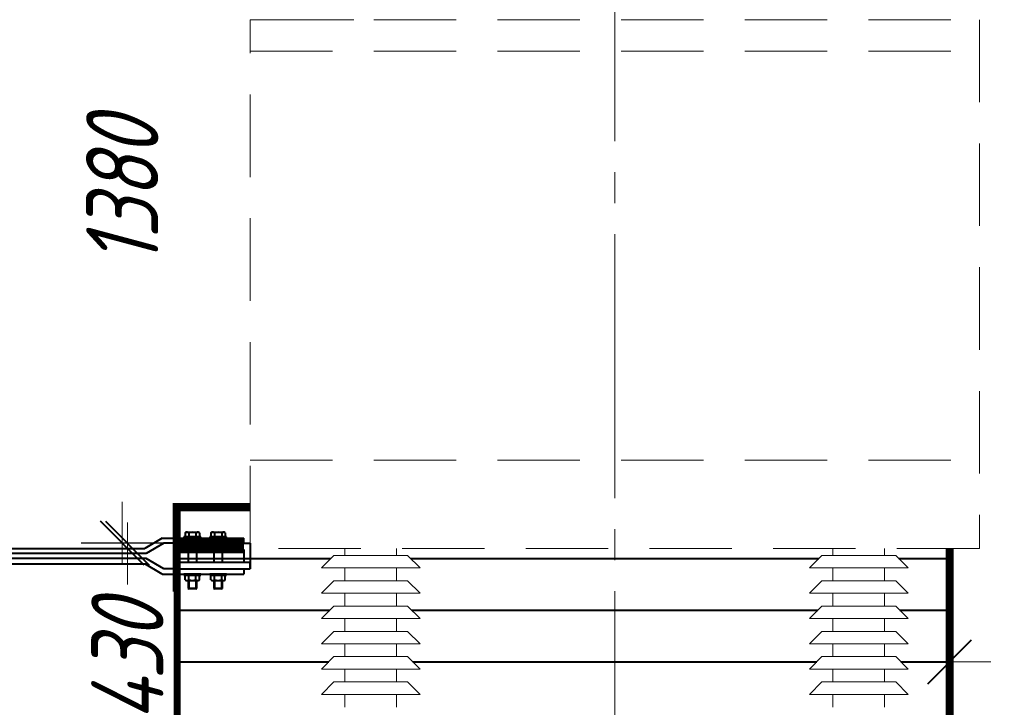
# Model space of a CAD drawing. Header units: millimetres. Extents: x 0 to 594, y 0 to 420.
# Tile 10 of 50: x 119 to 167, y 71 to 104. Entities that reach past the tile are written whole.
import ezdxf

# ---------------------------------------------------------------- set-up
doc = ezdxf.new("R2010")
doc.units = ezdxf.units.MM
for name, pattern in [('K5LT_AXLED', [17.302989, 12.802989, -1.5, 1.5, -1.5]), ('K5LT_BASIC', [0]), ('K5LT_DASHED', [6, 4, -2]), ('K5LT_THIN', [0])]:
    doc.linetypes.add(name, pattern=pattern)
doc.styles.add('KDIMTEXTSTYLE', font='GOST_AU.SHX', dxfattribs={"width": 0.96, "oblique": 15, "height": 5})
doc.dimstyles.new('KDIMSTYLE (0.03)', dxfattribs={"dimtxt": 5, "dimasz": 1, "dimexe": 2, "dimexo": 0, "dimgap": 1, "dimtad": 1, "dimlfac": 40, "dimtxsty": 'KDIMTEXTSTYLE', "dimsah": 1, "dimcen": 0, "dimdle": 1, "dimadec": 0, "dimazin": 0, "dimtfac": 0.667, "dimtmove": 0, "dimatfit": 3, "dimfxl": 1, "dimtvp": 1, "dimtfill": 1, "dimtolj": 1, "dimtzin": 0, "dimarcsym": 0})

# ---------------------------------------------------------------- blocks, each defined once
blk = doc.blocks.new('KDIMARROW_03')
at = {"color": 0, "linetype": 'K5LT_BASIC', "lineweight": 40}
blk.add_line((-1.061, -1.061), (1.061, 1.061), dxfattribs=at)
at = {"color": 0, "linetype": 'K5LT_THIN', "lineweight": 18}
for q in [(-1, 0), (2, 0)]:
    blk.add_line((0, 0), q, dxfattribs=at)
blk = doc.blocks.new('U157')
at = {"color": 5, "linetype": 'K5LT_BASIC', "lineweight": 40, "true_color": 0x0000ff}
for p, q in [((129.981, 77.699), (126.556, 77.699)), ((126.556, 77.699), (126.556, 77.378)), ((126.556, 77.378), (129.981, 77.378)), ((129.981, 77.378), (129.981, 77.699))]:
    blk.add_line(p, q, dxfattribs=at)
blk = doc.blocks.new('U207')
at = {"color": 5, "linetype": 'K5LT_BASIC', "lineweight": 40, "true_color": 0x0000ff}
for p, q in [((127.587, 78.928), (126.775, 78.928)), ((126.775, 78.928), (126.775, 78.878)), ((126.775, 78.878), (127.587, 78.878)), ((127.587, 78.878), (127.587, 78.928))]:
    blk.add_line(p, q, dxfattribs=at)
blk = doc.blocks.new('U208')
at = {"color": 5, "linetype": 'K5LT_BASIC', "lineweight": 40, "true_color": 0x0000ff}
for p, q in [((127.587, 78.928), (126.775, 78.928)), ((126.775, 78.928), (126.775, 78.878)), ((126.775, 78.878), (127.587, 78.878)), ((127.587, 78.878), (127.587, 78.928))]:
    blk.add_line(p, q, dxfattribs=at)
blk = doc.blocks.new('U209')
at = {"color": 5, "linetype": 'K5LT_BASIC', "lineweight": 40, "true_color": 0x0000ff}
for p, q in [((127.587, 78.928), (126.775, 78.928)), ((126.775, 78.928), (126.775, 78.878)), ((126.775, 78.878), (127.587, 78.878)), ((127.587, 78.878), (127.587, 78.928))]:
    blk.add_line(p, q, dxfattribs=at)
blk = doc.blocks.new('U210')
at = {"color": 5, "linetype": 'K5LT_BASIC', "lineweight": 40, "true_color": 0x0000ff}
for p, q in [((127.587, 78.928), (126.775, 78.928)), ((126.775, 78.928), (126.775, 78.878)), ((126.775, 78.878), (127.587, 78.878)), ((127.587, 78.878), (127.587, 78.928))]:
    blk.add_line(p, q, dxfattribs=at)
blk = doc.blocks.new('U211')
at = {"color": 5, "linetype": 'K5LT_BASIC', "lineweight": 40, "true_color": 0x0000ff}
for p, q in [((127.587, 78.928), (126.775, 78.928)), ((126.775, 78.928), (126.775, 78.878)), ((126.775, 78.878), (127.587, 78.878)), ((127.587, 78.878), (127.587, 78.928))]:
    blk.add_line(p, q, dxfattribs=at)
blk = doc.blocks.new('U212')
at = {"color": 5, "linetype": 'K5LT_BASIC', "lineweight": 40, "true_color": 0x0000ff}
for p, q in [((127.587, 78.928), (126.775, 78.928)), ((126.775, 78.928), (126.775, 78.878)), ((126.775, 78.878), (127.587, 78.878)), ((127.587, 78.878), (127.587, 78.928))]:
    blk.add_line(p, q, dxfattribs=at)
blk = doc.blocks.new('U213')
at = {"color": 5, "linetype": 'K5LT_BASIC', "lineweight": 40, "true_color": 0x0000ff}
for p, q in [((128.837, 78.928), (128.025, 78.928)), ((128.025, 78.928), (128.025, 78.878)), ((128.025, 78.878), (128.837, 78.878)), ((128.837, 78.878), (128.837, 78.928))]:
    blk.add_line(p, q, dxfattribs=at)
blk = doc.blocks.new('U214')
at = {"color": 5, "linetype": 'K5LT_BASIC', "lineweight": 40, "true_color": 0x0000ff}
for p, q in [((128.837, 78.928), (128.025, 78.928)), ((128.025, 78.928), (128.025, 78.878)), ((128.025, 78.878), (128.837, 78.878)), ((128.837, 78.878), (128.837, 78.928))]:
    blk.add_line(p, q, dxfattribs=at)
blk = doc.blocks.new('U215')
at = {"color": 5, "linetype": 'K5LT_BASIC', "lineweight": 40, "true_color": 0x0000ff}
for p, q in [((128.837, 78.928), (128.025, 78.928)), ((128.025, 78.928), (128.025, 78.878)), ((128.025, 78.878), (128.837, 78.878)), ((128.837, 78.878), (128.837, 78.928))]:
    blk.add_line(p, q, dxfattribs=at)
blk = doc.blocks.new('U216')
at = {"color": 5, "linetype": 'K5LT_BASIC', "lineweight": 40, "true_color": 0x0000ff}
for p, q in [((128.837, 78.928), (128.025, 78.928)), ((128.025, 78.928), (128.025, 78.878)), ((128.025, 78.878), (128.837, 78.878)), ((128.837, 78.878), (128.837, 78.928))]:
    blk.add_line(p, q, dxfattribs=at)
blk = doc.blocks.new('U217')
at = {"color": 5, "linetype": 'K5LT_BASIC', "lineweight": 40, "true_color": 0x0000ff}
for p, q in [((128.837, 78.928), (128.025, 78.928)), ((128.025, 78.928), (128.025, 78.878)), ((128.025, 78.878), (128.837, 78.878)), ((128.837, 78.878), (128.837, 78.928))]:
    blk.add_line(p, q, dxfattribs=at)
blk = doc.blocks.new('U218')
at = {"color": 5, "linetype": 'K5LT_BASIC', "lineweight": 40, "true_color": 0x0000ff}
for p, q in [((128.837, 78.928), (128.025, 78.928)), ((128.025, 78.928), (128.025, 78.878)), ((128.025, 78.878), (128.837, 78.878)), ((128.837, 78.878), (128.837, 78.928))]:
    blk.add_line(p, q, dxfattribs=at)
blk = doc.blocks.new('U219')
at = {"color": 5, "linetype": 'K5LT_BASIC', "lineweight": 40, "true_color": 0x0000ff}
for p, q in [((127.587, 77.128), (126.775, 77.128)), ((126.775, 77.128), (126.775, 77.078)), ((126.775, 77.078), (127.587, 77.078)), ((127.587, 77.078), (127.587, 77.128))]:
    blk.add_line(p, q, dxfattribs=at)
blk = doc.blocks.new('U220')
at = {"color": 5, "linetype": 'K5LT_BASIC', "lineweight": 40, "true_color": 0x0000ff}
for p, q in [((127.587, 77.128), (126.775, 77.128)), ((126.775, 77.128), (126.775, 77.078)), ((126.775, 77.078), (127.587, 77.078)), ((127.587, 77.078), (127.587, 77.128))]:
    blk.add_line(p, q, dxfattribs=at)
blk = doc.blocks.new('U221')
at = {"color": 5, "linetype": 'K5LT_BASIC', "lineweight": 40, "true_color": 0x0000ff}
for p, q in [((127.587, 77.128), (126.775, 77.128)), ((126.775, 77.128), (126.775, 77.078)), ((126.775, 77.078), (127.587, 77.078)), ((127.587, 77.078), (127.587, 77.128))]:
    blk.add_line(p, q, dxfattribs=at)
blk = doc.blocks.new('U222')
at = {"color": 5, "linetype": 'K5LT_BASIC', "lineweight": 40, "true_color": 0x0000ff}
for p, q in [((127.587, 77.128), (126.775, 77.128)), ((126.775, 77.128), (126.775, 77.078)), ((126.775, 77.078), (127.587, 77.078)), ((127.587, 77.078), (127.587, 77.128))]:
    blk.add_line(p, q, dxfattribs=at)
blk = doc.blocks.new('U223')
at = {"color": 5, "linetype": 'K5LT_BASIC', "lineweight": 40, "true_color": 0x0000ff}
for p, q in [((127.587, 77.128), (126.775, 77.128)), ((126.775, 77.128), (126.775, 77.078)), ((126.775, 77.078), (127.587, 77.078)), ((127.587, 77.078), (127.587, 77.128))]:
    blk.add_line(p, q, dxfattribs=at)
blk = doc.blocks.new('U224')
at = {"color": 5, "linetype": 'K5LT_BASIC', "lineweight": 40, "true_color": 0x0000ff}
for p, q in [((127.587, 77.128), (126.775, 77.128)), ((126.775, 77.128), (126.775, 77.078)), ((126.775, 77.078), (127.587, 77.078)), ((127.587, 77.078), (127.587, 77.128))]:
    blk.add_line(p, q, dxfattribs=at)
blk = doc.blocks.new('U225')
at = {"color": 5, "linetype": 'K5LT_BASIC', "lineweight": 40, "true_color": 0x0000ff}
for p, q in [((128.837, 77.128), (128.025, 77.128)), ((128.025, 77.128), (128.025, 77.078)), ((128.025, 77.078), (128.837, 77.078)), ((128.837, 77.078), (128.837, 77.128))]:
    blk.add_line(p, q, dxfattribs=at)
blk = doc.blocks.new('U226')
at = {"color": 5, "linetype": 'K5LT_BASIC', "lineweight": 40, "true_color": 0x0000ff}
for p, q in [((128.837, 77.128), (128.025, 77.128)), ((128.025, 77.128), (128.025, 77.078)), ((128.025, 77.078), (128.837, 77.078)), ((128.837, 77.078), (128.837, 77.128))]:
    blk.add_line(p, q, dxfattribs=at)
blk = doc.blocks.new('U227')
at = {"color": 5, "linetype": 'K5LT_BASIC', "lineweight": 40, "true_color": 0x0000ff}
for p, q in [((128.837, 77.128), (128.025, 77.128)), ((128.025, 77.128), (128.025, 77.078)), ((128.025, 77.078), (128.837, 77.078)), ((128.837, 77.078), (128.837, 77.128))]:
    blk.add_line(p, q, dxfattribs=at)
blk = doc.blocks.new('U228')
at = {"color": 5, "linetype": 'K5LT_BASIC', "lineweight": 40, "true_color": 0x0000ff}
for p, q in [((128.837, 77.128), (128.025, 77.128)), ((128.025, 77.128), (128.025, 77.078)), ((128.025, 77.078), (128.837, 77.078)), ((128.837, 77.078), (128.837, 77.128))]:
    blk.add_line(p, q, dxfattribs=at)
blk = doc.blocks.new('U229')
at = {"color": 5, "linetype": 'K5LT_BASIC', "lineweight": 40, "true_color": 0x0000ff}
for p, q in [((128.837, 77.128), (128.025, 77.128)), ((128.025, 77.128), (128.025, 77.078)), ((128.025, 77.078), (128.837, 77.078)), ((128.837, 77.078), (128.837, 77.128))]:
    blk.add_line(p, q, dxfattribs=at)
blk = doc.blocks.new('U230')
at = {"color": 5, "linetype": 'K5LT_BASIC', "lineweight": 40, "true_color": 0x0000ff}
for p, q in [((128.837, 77.128), (128.025, 77.128)), ((128.025, 77.128), (128.025, 77.078)), ((128.025, 77.078), (128.837, 77.078)), ((128.837, 77.078), (128.837, 77.128))]:
    blk.add_line(p, q, dxfattribs=at)

msp = doc.modelspace()

# ---------------------------------------------------------------- linework, layer by layer
at = {"color": 30, "linetype": 'K5LT_AXLED', "lineweight": 18, "true_color": 0xff8000}
msp.add_line((147.6684, 180.12737), (147.6684, 19.54033), dxfattribs=at)
at = {"color": 7, "linetype": 'K5LT_DASHED', "lineweight": 18}
for p, q in [((129.9809, 104.00305), (165.3559, 104.00305)), ((129.9809, 104.00305), (165.3559, 104.00305)), ((129.9809, 104.00305), (165.3559, 104.00305)), ((129.9809, 104.00305), (165.3559, 104.00305)), ((129.9809, 104.00305), (165.3559, 104.00305)), ((129.9809, 104.00305), (165.3559, 104.00305)), ((129.9809, 78.37805), (129.9809, 104.00305)), ((131.44252, 104.00305), (135.00628, 104.00305)), ((160.33052, 104.00305), (163.89428, 104.00305)), ((165.3559, 104.00305), (165.3559, 78.37805)), ((129.9809, 102.47781), (165.3559, 102.47781)), ((129.9809, 102.47781), (165.3559, 102.47781)), ((129.9809, 102.47781), (165.3559, 102.47781)), ((129.9809, 102.47781), (165.3559, 102.47781)), ((129.9809, 102.47781), (165.3559, 102.47781)), ((129.9809, 102.47781), (165.3559, 102.47781)), ((129.9809, 82.64973), (165.3559, 82.64973)), ((129.9809, 82.64973), (165.3559, 82.64973)), ((129.9809, 82.64973), (165.3559, 82.64973)), ((129.9809, 82.64973), (165.3559, 82.64973)), ((129.9809, 82.64973), (165.3559, 82.64973)), ((129.9809, 82.64973), (165.3559, 82.64973)), ((165.3559, 78.37805), (129.9809, 78.37805)), ((165.3559, 78.37805), (129.9809, 78.37805)), ((165.3559, 78.37805), (129.9809, 78.37805)), ((165.3559, 78.37805), (129.9809, 78.37805)), ((165.3559, 78.37805), (129.9809, 78.37805)), ((165.3559, 78.37805), (129.9809, 78.37805)), ((134.5809, 78.03574), (134.5809, 78.37805)), ((137.0809, 78.37805), (137.0809, 78.03574)), ((158.2559, 78.03574), (158.2559, 78.37805)), ((160.7559, 78.37805), (160.7559, 78.03574)), ((133.4434, 77.43354), (134.0456, 78.03574)), ((135.8309, 78.03574), (134.0456, 78.03574)), ((135.83747, 78.03574), (137.62277, 78.03574)), ((138.22497, 77.43354), (137.62277, 78.03574)), ((157.1184, 77.43354), (157.7206, 78.03574)), ((159.5059, 78.03574), (157.7206, 78.03574)), ((159.51247, 78.03574), (161.29777, 78.03574)), ((161.89997, 77.43354), (161.29777, 78.03574)), ((135.8309, 77.43354), (133.4434, 77.43354)), ((134.5809, 76.80854), (134.5809, 77.43354)), ((135.83747, 77.43354), (138.22497, 77.43354)), ((137.0809, 76.80854), (137.0809, 77.43354)), ((159.5059, 77.43354), (157.1184, 77.43354)), ((158.2559, 76.80854), (158.2559, 77.43354)), ((159.51247, 77.43354), (161.89997, 77.43354)), ((160.7559, 76.80854), (160.7559, 77.43354)), ((133.4434, 76.20633), (134.0456, 76.80854)), ((135.8309, 76.80854), (134.0456, 76.80854)), ((135.83747, 76.80854), (137.62277, 76.80854)), ((138.22497, 76.20633), (137.62277, 76.80854)), ((157.1184, 76.20633), (157.7206, 76.80854)), ((159.5059, 76.80854), (157.7206, 76.80854)), ((159.51247, 76.80854), (161.29777, 76.80854)), ((161.89997, 76.20633), (161.29777, 76.80854)), ((135.8309, 76.20633), (133.4434, 76.20633)), ((134.5809, 75.58133), (134.5809, 76.20633)), ((135.83747, 76.20633), (138.22497, 76.20633)), ((137.0809, 75.58133), (137.0809, 76.20633)), ((159.5059, 76.20633), (157.1184, 76.20633)), ((158.2559, 75.58133), (158.2559, 76.20633)), ((159.51247, 76.20633), (161.89997, 76.20633)), ((160.7559, 75.58133), (160.7559, 76.20633)), ((133.4434, 74.97913), (134.0456, 75.58133)), ((135.8309, 75.58133), (134.0456, 75.58133)), ((135.83747, 75.58133), (137.62277, 75.58133)), ((138.22497, 74.97913), (137.62277, 75.58133)), ((157.1184, 74.97913), (157.7206, 75.58133)), ((159.5059, 75.58133), (157.7206, 75.58133)), ((159.51247, 75.58133), (161.29777, 75.58133)), ((161.89997, 74.97913), (161.29777, 75.58133)), ((135.8309, 74.97913), (133.4434, 74.97913)), ((134.5809, 74.35413), (134.5809, 74.97913)), ((135.83747, 74.97913), (138.22497, 74.97913)), ((137.0809, 74.35413), (137.0809, 74.97913)), ((159.5059, 74.97913), (157.1184, 74.97913)), ((158.2559, 74.35413), (158.2559, 74.97913)), ((159.51247, 74.97913), (161.89997, 74.97913)), ((160.7559, 74.35413), (160.7559, 74.97913)), ((133.4434, 73.75193), (134.0456, 74.35413)), ((135.8309, 74.35413), (134.0456, 74.35413)), ((135.83747, 74.35413), (137.62277, 74.35413)), ((138.22497, 73.75193), (137.62277, 74.35413)), ((157.1184, 73.75193), (157.7206, 74.35413)), ((159.5059, 74.35413), (157.7206, 74.35413)), ((159.51247, 74.35413), (161.29777, 74.35413)), ((161.89997, 73.75193), (161.29777, 74.35413)), ((135.8309, 73.75193), (133.4434, 73.75193)), ((134.5809, 73.12693), (134.5809, 73.75193)), ((135.83747, 73.75193), (138.22497, 73.75193)), ((137.0809, 73.12693), (137.0809, 73.75193)), ((159.5059, 73.75193), (157.1184, 73.75193)), ((158.2559, 73.12693), (158.2559, 73.75193)), ((159.51247, 73.75193), (161.89997, 73.75193)), ((160.7559, 73.12693), (160.7559, 73.75193)), ((133.4434, 72.52472), (134.0456, 73.12693)), ((135.8309, 73.12693), (134.0456, 73.12693)), ((135.83747, 73.12693), (137.62277, 73.12693)), ((138.22497, 72.52472), (137.62277, 73.12693)), ((157.1184, 72.52472), (157.7206, 73.12693)), ((159.5059, 73.12693), (157.7206, 73.12693)), ((159.51247, 73.12693), (161.29777, 73.12693)), ((161.89997, 72.52472), (161.29777, 73.12693)), ((135.8309, 72.52472), (133.4434, 72.52472)), ((134.5809, 71.89972), (134.5809, 72.52472)), ((135.83747, 72.52472), (138.22497, 72.52472)), ((137.0809, 71.89972), (137.0809, 72.52472)), ((159.5059, 72.52472), (157.1184, 72.52472)), ((158.2559, 71.89972), (158.2559, 72.52472)), ((159.51247, 72.52472), (161.89997, 72.52472)), ((160.7559, 71.89972), (160.7559, 72.52472)), ((133.4434, 71.29752), (134.0456, 71.89972)), ((135.8309, 71.89972), (134.0456, 71.89972)), ((135.83747, 71.89972), (137.62277, 71.89972)), ((138.22497, 71.29752), (137.62277, 71.89972)), ((157.1184, 71.29752), (157.7206, 71.89972)), ((159.5059, 71.89972), (157.7206, 71.89972)), ((159.51247, 71.89972), (161.29777, 71.89972)), ((161.89997, 71.29752), (161.29777, 71.89972)), ((135.8309, 71.29752), (133.4434, 71.29752)), ((134.5809, 70.67252), (134.5809, 71.29752)), ((135.83747, 71.29752), (138.22497, 71.29752)), ((137.0809, 70.67252), (137.0809, 71.29752)), ((159.5059, 71.29752), (157.1184, 71.29752)), ((158.2559, 70.67252), (158.2559, 71.29752)), ((159.51247, 71.29752), (161.89997, 71.29752)), ((160.7559, 70.67252), (160.7559, 71.29752))]:
    msp.add_line(p, q, dxfattribs=at)
at = {"color": 5, "linetype": 'K5LT_BASIC', "lineweight": 40, "true_color": 0x0000ff}
for p, q in [((125.72309, 78.87805), (124.8684, 78.37805)), ((125.72309, 78.87805), (129.6809, 78.87805)), ((126.8344, 79.1312), (126.8809, 79.15805)), ((126.8344, 79.1312), (126.8809, 79.15805)), ((126.8344, 79.1312), (126.8809, 79.15805)), ((126.8344, 79.1312), (126.8809, 79.15805)), ((126.8344, 79.1312), (126.8809, 79.15805)), ((126.8344, 79.1312), (126.8809, 79.15805)), ((126.8344, 79.1312), (126.8344, 78.92805)), ((126.8344, 79.1312), (126.8344, 78.92805)), ((126.8344, 79.1312), (126.8344, 78.92805)), ((126.8344, 79.1312), (126.8344, 78.92805)), ((126.8344, 79.1312), (126.8344, 78.92805)), ((126.8344, 79.1312), (126.8344, 78.92805)), ((126.89977, 78.92805), (126.8344, 78.92805)), ((126.89977, 78.92805), (126.8344, 78.92805)), ((126.89977, 78.92805), (126.8344, 78.92805)), ((126.89977, 78.92805), (126.8344, 78.92805)), ((126.89977, 78.92805), (126.8344, 78.92805)), ((126.89977, 78.92805), (126.8344, 78.92805)), ((126.8809, 79.15805), (127.4809, 79.15805)), ((126.8809, 79.15805), (127.4809, 79.15805)), ((126.8809, 79.15805), (127.4809, 79.15805)), ((126.8809, 79.15805), (127.4809, 79.15805)), ((126.8809, 79.15805), (127.4809, 79.15805)), ((126.8809, 79.15805), (127.4809, 79.15805)), ((127.46202, 78.92805), (126.89977, 78.92805)), ((127.46202, 78.92805), (126.89977, 78.92805)), ((127.46202, 78.92805), (126.89977, 78.92805)), ((127.46202, 78.92805), (126.89977, 78.92805)), ((127.46202, 78.92805), (126.89977, 78.92805)), ((127.46202, 78.92805), (126.89977, 78.92805)), ((127.0076, 79.1312), (127.0076, 78.92805)), ((127.0076, 79.1312), (127.0076, 78.92805)), ((127.0076, 79.1312), (127.0076, 78.92805)), ((127.0076, 79.1312), (127.0076, 78.92805)), ((127.0076, 79.1312), (127.0076, 78.92805)), ((127.0076, 79.1312), (127.0076, 78.92805)), ((127.35419, 79.1312), (127.35419, 78.92805)), ((127.35419, 79.1312), (127.35419, 78.92805)), ((127.35419, 79.1312), (127.35419, 78.92805)), ((127.35419, 79.1312), (127.35419, 78.92805)), ((127.35419, 79.1312), (127.35419, 78.92805)), ((127.35419, 79.1312), (127.35419, 78.92805)), ((127.5274, 78.92805), (127.46202, 78.92805)), ((127.5274, 78.92805), (127.46202, 78.92805)), ((127.5274, 78.92805), (127.46202, 78.92805)), ((127.5274, 78.92805), (127.46202, 78.92805)), ((127.5274, 78.92805), (127.46202, 78.92805)), ((127.5274, 78.92805), (127.46202, 78.92805)), ((127.5274, 79.1312), (127.4809, 79.15805)), ((127.5274, 79.1312), (127.4809, 79.15805)), ((127.5274, 79.1312), (127.4809, 79.15805)), ((127.5274, 79.1312), (127.4809, 79.15805)), ((127.5274, 79.1312), (127.4809, 79.15805)), ((127.5274, 79.1312), (127.4809, 79.15805)), ((127.5274, 79.1312), (127.5274, 78.92805)), ((127.5274, 79.1312), (127.5274, 78.92805)), ((127.5274, 79.1312), (127.5274, 78.92805)), ((127.5274, 79.1312), (127.5274, 78.92805)), ((127.5274, 79.1312), (127.5274, 78.92805)), ((127.5274, 79.1312), (127.5274, 78.92805)), ((128.0844, 79.1312), (128.1309, 79.15805)), ((128.0844, 79.1312), (128.1309, 79.15805)), ((128.0844, 79.1312), (128.1309, 79.15805)), ((128.0844, 79.1312), (128.1309, 79.15805)), ((128.0844, 79.1312), (128.1309, 79.15805)), ((128.0844, 79.1312), (128.1309, 79.15805)), ((128.0844, 79.1312), (128.0844, 78.92805)), ((128.0844, 79.1312), (128.0844, 78.92805)), ((128.0844, 79.1312), (128.0844, 78.92805)), ((128.0844, 79.1312), (128.0844, 78.92805)), ((128.0844, 79.1312), (128.0844, 78.92805)), ((128.0844, 79.1312), (128.0844, 78.92805)), ((128.14977, 78.92805), (128.0844, 78.92805)), ((128.14977, 78.92805), (128.0844, 78.92805)), ((128.14977, 78.92805), (128.0844, 78.92805)), ((128.14977, 78.92805), (128.0844, 78.92805)), ((128.14977, 78.92805), (128.0844, 78.92805)), ((128.14977, 78.92805), (128.0844, 78.92805)), ((128.1309, 79.15805), (128.7309, 79.15805)), ((128.1309, 79.15805), (128.7309, 79.15805)), ((128.1309, 79.15805), (128.7309, 79.15805)), ((128.1309, 79.15805), (128.7309, 79.15805)), ((128.1309, 79.15805), (128.7309, 79.15805)), ((128.1309, 79.15805), (128.7309, 79.15805)), ((128.71202, 78.92805), (128.14977, 78.92805)), ((128.71202, 78.92805), (128.14977, 78.92805)), ((128.71202, 78.92805), (128.14977, 78.92805)), ((128.71202, 78.92805), (128.14977, 78.92805)), ((128.71202, 78.92805), (128.14977, 78.92805)), ((128.71202, 78.92805), (128.14977, 78.92805)), ((128.2576, 79.1312), (128.2576, 78.92805)), ((128.2576, 79.1312), (128.2576, 78.92805)), ((128.2576, 79.1312), (128.2576, 78.92805)), ((128.2576, 79.1312), (128.2576, 78.92805)), ((128.2576, 79.1312), (128.2576, 78.92805)), ((128.2576, 79.1312), (128.2576, 78.92805)), ((128.60419, 79.1312), (128.60419, 78.92805)), ((128.60419, 79.1312), (128.60419, 78.92805)), ((128.60419, 79.1312), (128.60419, 78.92805)), ((128.60419, 79.1312), (128.60419, 78.92805)), ((128.60419, 79.1312), (128.60419, 78.92805)), ((128.60419, 79.1312), (128.60419, 78.92805)), ((128.7774, 78.92805), (128.71202, 78.92805)), ((128.7774, 78.92805), (128.71202, 78.92805)), ((128.7774, 78.92805), (128.71202, 78.92805)), ((128.7774, 78.92805), (128.71202, 78.92805)), ((128.7774, 78.92805), (128.71202, 78.92805)), ((128.7774, 78.92805), (128.71202, 78.92805)), ((128.7774, 79.1312), (128.7309, 79.15805)), ((128.7774, 79.1312), (128.7309, 79.15805)), ((128.7774, 79.1312), (128.7309, 79.15805)), ((128.7774, 79.1312), (128.7309, 79.15805)), ((128.7774, 79.1312), (128.7309, 79.15805)), ((128.7774, 79.1312), (128.7309, 79.15805)), ((128.7774, 79.1312), (128.7774, 78.92805)), ((128.7774, 79.1312), (128.7774, 78.92805)), ((128.7774, 79.1312), (128.7774, 78.92805)), ((128.7774, 79.1312), (128.7774, 78.92805)), ((128.7774, 79.1312), (128.7774, 78.92805)), ((128.7774, 79.1312), (128.7774, 78.92805)), ((129.6809, 78.62805), (129.6809, 78.87805)), ((107.83279, 78.37805), (124.8684, 78.37805)), ((125.79085, 78.62805), (124.93615, 78.12805)), ((126.5559, 78.62805), (125.79085, 78.62805)), ((129.6809, 78.62805), (129.9809, 78.62805)), ((129.9809, 78.62805), (129.9809, 77.37805)), ((124.93615, 77.87805), (107.33279, 77.87805)), ((124.93615, 78.12805), (107.72924, 78.12805)), ((125.79085, 77.37805), (124.93615, 77.87805)), ((126.4184, 77.87805), (133.88791, 77.87805)), ((126.97812, 78.32805), (126.97812, 77.67805)), ((127.37812, 78.32805), (127.37812, 77.67805)), ((128.22812, 78.32805), (128.22812, 77.67805)), ((128.62812, 78.32805), (128.62812, 77.67805)), ((129.6809, 78.32805), (129.6809, 77.69881)), ((137.78045, 77.87805), (157.56291, 77.87805)), ((161.45545, 77.87805), (163.9184, 77.87805)), ((107.22924, 77.62805), (124.8684, 77.62805)), ((125.72309, 77.12805), (124.8684, 77.62805)), ((126.5559, 77.37805), (125.79085, 77.37805)), ((129.6809, 77.37805), (129.6809, 77.12805)), ((125.72309, 77.12805), (129.6809, 77.12805)), ((126.8344, 77.0512), (126.8809, 77.07805)), ((126.8344, 77.0512), (126.8809, 77.07805)), ((126.8344, 77.0512), (126.8809, 77.07805)), ((126.8344, 77.0512), (126.8809, 77.07805)), ((126.8344, 77.0512), (126.8809, 77.07805)), ((126.8344, 77.0512), (126.8809, 77.07805)), ((126.8344, 76.84805), (126.8344, 77.0512)), ((126.8344, 76.84805), (126.8344, 77.0512)), ((126.8344, 76.84805), (126.8344, 77.0512)), ((126.8344, 76.84805), (126.8344, 77.0512)), ((126.8344, 76.84805), (126.8344, 77.0512)), ((126.8344, 76.84805), (126.8344, 77.0512)), ((126.8809, 77.07805), (127.4809, 77.07805)), ((126.8809, 77.07805), (127.4809, 77.07805)), ((126.8809, 77.07805), (127.4809, 77.07805)), ((126.8809, 77.07805), (127.4809, 77.07805)), ((126.8809, 77.07805), (127.4809, 77.07805)), ((126.8809, 77.07805), (127.4809, 77.07805)), ((127.0076, 76.84805), (127.0076, 77.0512)), ((127.0076, 76.84805), (127.0076, 77.0512)), ((127.0076, 76.84805), (127.0076, 77.0512)), ((127.0076, 76.84805), (127.0076, 77.0512)), ((127.0076, 76.84805), (127.0076, 77.0512)), ((127.0076, 76.84805), (127.0076, 77.0512)), ((127.35419, 76.84805), (127.35419, 77.0512)), ((127.35419, 76.84805), (127.35419, 77.0512)), ((127.35419, 76.84805), (127.35419, 77.0512)), ((127.35419, 76.84805), (127.35419, 77.0512)), ((127.35419, 76.84805), (127.35419, 77.0512)), ((127.35419, 76.84805), (127.35419, 77.0512)), ((127.5274, 77.0512), (127.4809, 77.07805)), ((127.5274, 77.0512), (127.4809, 77.07805)), ((127.5274, 77.0512), (127.4809, 77.07805)), ((127.5274, 77.0512), (127.4809, 77.07805)), ((127.5274, 77.0512), (127.4809, 77.07805)), ((127.5274, 77.0512), (127.4809, 77.07805)), ((127.5274, 76.84805), (127.5274, 77.0512)), ((127.5274, 76.84805), (127.5274, 77.0512)), ((127.5274, 76.84805), (127.5274, 77.0512)), ((127.5274, 76.84805), (127.5274, 77.0512)), ((127.5274, 76.84805), (127.5274, 77.0512)), ((127.5274, 76.84805), (127.5274, 77.0512)), ((128.0844, 77.0512), (128.1309, 77.07805)), ((128.0844, 77.0512), (128.1309, 77.07805)), ((128.0844, 77.0512), (128.1309, 77.07805)), ((128.0844, 77.0512), (128.1309, 77.07805)), ((128.0844, 77.0512), (128.1309, 77.07805)), ((128.0844, 77.0512), (128.1309, 77.07805)), ((128.0844, 76.84805), (128.0844, 77.0512)), ((128.0844, 76.84805), (128.0844, 77.0512)), ((128.0844, 76.84805), (128.0844, 77.0512)), ((128.0844, 76.84805), (128.0844, 77.0512)), ((128.0844, 76.84805), (128.0844, 77.0512)), ((128.0844, 76.84805), (128.0844, 77.0512)), ((128.1309, 77.07805), (128.7309, 77.07805)), ((128.1309, 77.07805), (128.7309, 77.07805)), ((128.1309, 77.07805), (128.7309, 77.07805)), ((128.1309, 77.07805), (128.7309, 77.07805)), ((128.1309, 77.07805), (128.7309, 77.07805)), ((128.1309, 77.07805), (128.7309, 77.07805)), ((128.2576, 76.84805), (128.2576, 77.0512)), ((128.2576, 76.84805), (128.2576, 77.0512)), ((128.2576, 76.84805), (128.2576, 77.0512)), ((128.2576, 76.84805), (128.2576, 77.0512)), ((128.2576, 76.84805), (128.2576, 77.0512)), ((128.2576, 76.84805), (128.2576, 77.0512)), ((128.60419, 76.84805), (128.60419, 77.0512)), ((128.60419, 76.84805), (128.60419, 77.0512)), ((128.60419, 76.84805), (128.60419, 77.0512)), ((128.60419, 76.84805), (128.60419, 77.0512)), ((128.60419, 76.84805), (128.60419, 77.0512)), ((128.60419, 76.84805), (128.60419, 77.0512)), ((128.7774, 77.0512), (128.7309, 77.07805)), ((128.7774, 77.0512), (128.7309, 77.07805)), ((128.7774, 77.0512), (128.7309, 77.07805)), ((128.7774, 77.0512), (128.7309, 77.07805)), ((128.7774, 77.0512), (128.7309, 77.07805)), ((128.7774, 77.0512), (128.7309, 77.07805)), ((128.7774, 76.84805), (128.7774, 77.0512)), ((128.7774, 76.84805), (128.7774, 77.0512)), ((128.7774, 76.84805), (128.7774, 77.0512)), ((128.7774, 76.84805), (128.7774, 77.0512)), ((128.7774, 76.84805), (128.7774, 77.0512)), ((128.7774, 76.84805), (128.7774, 77.0512)), ((126.8344, 76.84805), (126.8809, 76.8212)), ((126.8344, 76.84805), (126.8809, 76.8212)), ((126.8344, 76.84805), (126.8809, 76.8212)), ((126.8344, 76.84805), (126.8809, 76.8212)), ((126.8344, 76.84805), (126.8809, 76.8212)), ((126.8344, 76.84805), (126.8809, 76.8212)), ((126.8809, 76.8212), (127.4809, 76.8212)), ((126.8809, 76.8212), (127.4809, 76.8212)), ((126.8809, 76.8212), (127.4809, 76.8212)), ((126.8809, 76.8212), (127.4809, 76.8212)), ((126.8809, 76.8212), (127.4809, 76.8212)), ((126.8809, 76.8212), (127.4809, 76.8212)), ((126.97812, 76.8212), (126.97812, 76.43872)), ((126.97812, 76.8212), (126.97812, 76.43872)), ((126.97812, 76.8212), (126.97812, 76.43872)), ((126.97812, 76.8212), (126.97812, 76.43872)), ((126.97812, 76.8212), (126.97812, 76.43872)), ((126.97812, 76.8212), (126.97812, 76.43872)), ((127.37812, 76.43872), (126.97812, 76.43872)), ((126.97812, 76.43872), (127.00879, 76.40805)), ((127.37812, 76.43872), (126.97812, 76.43872)), ((126.97812, 76.43872), (127.00879, 76.40805)), ((127.37812, 76.43872), (126.97812, 76.43872)), ((126.97812, 76.43872), (127.00879, 76.40805)), ((127.37812, 76.43872), (126.97812, 76.43872)), ((126.97812, 76.43872), (127.00879, 76.40805)), ((127.37812, 76.43872), (126.97812, 76.43872)), ((126.97812, 76.43872), (127.00879, 76.40805)), ((127.37812, 76.43872), (126.97812, 76.43872)), ((126.97812, 76.43872), (127.00879, 76.40805)), ((127.00879, 76.8212), (127.00879, 76.40805)), ((127.00879, 76.8212), (127.00879, 76.40805)), ((127.00879, 76.8212), (127.00879, 76.40805)), ((127.00879, 76.8212), (127.00879, 76.40805)), ((127.00879, 76.8212), (127.00879, 76.40805)), ((127.00879, 76.8212), (127.00879, 76.40805)), ((127.34744, 76.8212), (127.34744, 76.40805)), ((127.34744, 76.8212), (127.34744, 76.40805)), ((127.34744, 76.8212), (127.34744, 76.40805)), ((127.34744, 76.8212), (127.34744, 76.40805)), ((127.34744, 76.8212), (127.34744, 76.40805)), ((127.34744, 76.8212), (127.34744, 76.40805)), ((127.34744, 76.40805), (127.37812, 76.43872)), ((127.34744, 76.40805), (127.37812, 76.43872)), ((127.34744, 76.40805), (127.37812, 76.43872)), ((127.34744, 76.40805), (127.37812, 76.43872)), ((127.34744, 76.40805), (127.37812, 76.43872)), ((127.34744, 76.40805), (127.37812, 76.43872)), ((127.37812, 76.8212), (127.37812, 76.43872)), ((127.37812, 76.8212), (127.37812, 76.43872)), ((127.37812, 76.8212), (127.37812, 76.43872)), ((127.37812, 76.8212), (127.37812, 76.43872)), ((127.37812, 76.8212), (127.37812, 76.43872)), ((127.37812, 76.8212), (127.37812, 76.43872)), ((127.5274, 76.84805), (127.4809, 76.8212)), ((127.5274, 76.84805), (127.4809, 76.8212)), ((127.5274, 76.84805), (127.4809, 76.8212)), ((127.5274, 76.84805), (127.4809, 76.8212)), ((127.5274, 76.84805), (127.4809, 76.8212)), ((127.5274, 76.84805), (127.4809, 76.8212)), ((128.0844, 76.84805), (128.1309, 76.8212)), ((128.0844, 76.84805), (128.1309, 76.8212)), ((128.0844, 76.84805), (128.1309, 76.8212)), ((128.0844, 76.84805), (128.1309, 76.8212)), ((128.0844, 76.84805), (128.1309, 76.8212)), ((128.0844, 76.84805), (128.1309, 76.8212)), ((128.1309, 76.8212), (128.7309, 76.8212)), ((128.1309, 76.8212), (128.7309, 76.8212)), ((128.1309, 76.8212), (128.7309, 76.8212)), ((128.1309, 76.8212), (128.7309, 76.8212)), ((128.1309, 76.8212), (128.7309, 76.8212)), ((128.1309, 76.8212), (128.7309, 76.8212)), ((128.22812, 76.8212), (128.22812, 76.43872)), ((128.22812, 76.8212), (128.22812, 76.43872)), ((128.22812, 76.8212), (128.22812, 76.43872)), ((128.22812, 76.8212), (128.22812, 76.43872)), ((128.22812, 76.8212), (128.22812, 76.43872)), ((128.22812, 76.8212), (128.22812, 76.43872)), ((128.62812, 76.43872), (128.22812, 76.43872)), ((128.22812, 76.43872), (128.25879, 76.40805)), ((128.62812, 76.43872), (128.22812, 76.43872)), ((128.22812, 76.43872), (128.25879, 76.40805)), ((128.62812, 76.43872), (128.22812, 76.43872)), ((128.22812, 76.43872), (128.25879, 76.40805)), ((128.62812, 76.43872), (128.22812, 76.43872)), ((128.22812, 76.43872), (128.25879, 76.40805)), ((128.62812, 76.43872), (128.22812, 76.43872)), ((128.22812, 76.43872), (128.25879, 76.40805)), ((128.62812, 76.43872), (128.22812, 76.43872)), ((128.22812, 76.43872), (128.25879, 76.40805)), ((128.25879, 76.8212), (128.25879, 76.40805)), ((128.25879, 76.8212), (128.25879, 76.40805)), ((128.25879, 76.8212), (128.25879, 76.40805)), ((128.25879, 76.8212), (128.25879, 76.40805)), ((128.25879, 76.8212), (128.25879, 76.40805)), ((128.25879, 76.8212), (128.25879, 76.40805)), ((128.59744, 76.8212), (128.59744, 76.40805)), ((128.59744, 76.8212), (128.59744, 76.40805)), ((128.59744, 76.8212), (128.59744, 76.40805)), ((128.59744, 76.8212), (128.59744, 76.40805)), ((128.59744, 76.8212), (128.59744, 76.40805)), ((128.59744, 76.8212), (128.59744, 76.40805)), ((128.59744, 76.40805), (128.62812, 76.43872)), ((128.59744, 76.40805), (128.62812, 76.43872)), ((128.59744, 76.40805), (128.62812, 76.43872)), ((128.59744, 76.40805), (128.62812, 76.43872)), ((128.59744, 76.40805), (128.62812, 76.43872)), ((128.59744, 76.40805), (128.62812, 76.43872)), ((128.62812, 76.8212), (128.62812, 76.43872)), ((128.62812, 76.8212), (128.62812, 76.43872)), ((128.62812, 76.8212), (128.62812, 76.43872)), ((128.62812, 76.8212), (128.62812, 76.43872)), ((128.62812, 76.8212), (128.62812, 76.43872)), ((128.62812, 76.8212), (128.62812, 76.43872)), ((128.7774, 76.84805), (128.7309, 76.8212)), ((128.7774, 76.84805), (128.7309, 76.8212)), ((128.7774, 76.84805), (128.7309, 76.8212)), ((128.7774, 76.84805), (128.7309, 76.8212)), ((128.7774, 76.84805), (128.7309, 76.8212)), ((128.7774, 76.84805), (128.7309, 76.8212)), ((127.34744, 76.40805), (127.00879, 76.40805)), ((127.34744, 76.40805), (127.00879, 76.40805)), ((127.34744, 76.40805), (127.00879, 76.40805)), ((127.34744, 76.40805), (127.00879, 76.40805)), ((127.34744, 76.40805), (127.00879, 76.40805)), ((127.34744, 76.40805), (127.00879, 76.40805)), ((128.59744, 76.40805), (128.25879, 76.40805)), ((128.59744, 76.40805), (128.25879, 76.40805)), ((128.59744, 76.40805), (128.25879, 76.40805)), ((128.59744, 76.40805), (128.25879, 76.40805)), ((128.59744, 76.40805), (128.25879, 76.40805)), ((128.59744, 76.40805), (128.25879, 76.40805)), ((126.4184, 75.37805), (133.84232, 75.37805)), ((137.82605, 75.37805), (157.51732, 75.37805)), ((161.50105, 75.37805), (163.9184, 75.37805)), ((126.4184, 72.87805), (133.79673, 72.87805)), ((137.87164, 72.87805), (157.47173, 72.87805)), ((161.54664, 72.87805), (163.9184, 72.87805))]:
    msp.add_line(p, q, dxfattribs=at)
at = {"color": 5, "linetype": 'K5LT_BASIC', "true_color": 0x0000ff, "const_width": 0.4}
for points in [[(129.5434, 55.37805), (126.4184, 55.37805), (126.4184, 80.37805), (129.9809, 80.37805)], [(129.6809, 78.62805), (126.5559, 78.62805), (126.5559, 78.32805), (129.6809, 78.32805)], [(163.9184, 78.37805), (163.9184, 67.87805)]]:
    msp.add_lwpolyline(points, dxfattribs=at)
at = {"color": 5, "linetype": 'K5LT_BASIC', "lineweight": 40, "true_color": 0x0000ff}
for centre, radius, start, end in [((126.921, 79.00495), 0.1531, 55.553128, 115.553128), ((126.921, 79.00495), 0.1531, 55.553128, 115.553128), ((126.921, 79.00495), 0.1531, 55.553128, 115.553128), ((126.921, 79.00495), 0.1531, 55.553128, 115.553128), ((126.921, 79.00495), 0.1531, 55.553128, 115.553128), ((126.921, 79.00495), 0.1531, 55.553128, 115.553128), ((127.1809, 78.58532), 0.57273, 72.387526, 107.612474), ((127.1809, 78.58532), 0.57273, 72.387526, 107.612474), ((127.1809, 78.58532), 0.57273, 72.387526, 107.612474), ((127.1809, 78.58532), 0.57273, 72.387526, 107.612474), ((127.1809, 78.58532), 0.57273, 72.387526, 107.612474), ((127.1809, 78.58532), 0.57273, 72.387526, 107.612474), ((127.4408, 79.00495), 0.1531, 64.446872, 124.446872), ((127.4408, 79.00495), 0.1531, 64.446872, 124.446872), ((127.4408, 79.00495), 0.1531, 64.446872, 124.446872), ((127.4408, 79.00495), 0.1531, 64.446872, 124.446872), ((127.4408, 79.00495), 0.1531, 64.446872, 124.446872), ((127.4408, 79.00495), 0.1531, 64.446872, 124.446872), ((128.171, 79.00495), 0.1531, 55.553128, 115.553128), ((128.171, 79.00495), 0.1531, 55.553128, 115.553128), ((128.171, 79.00495), 0.1531, 55.553128, 115.553128), ((128.171, 79.00495), 0.1531, 55.553128, 115.553128), ((128.171, 79.00495), 0.1531, 55.553128, 115.553128), ((128.171, 79.00495), 0.1531, 55.553128, 115.553128), ((128.4309, 78.58532), 0.57273, 72.387526, 107.612474), ((128.4309, 78.58532), 0.57273, 72.387526, 107.612474), ((128.4309, 78.58532), 0.57273, 72.387526, 107.612474), ((128.4309, 78.58532), 0.57273, 72.387526, 107.612474), ((128.4309, 78.58532), 0.57273, 72.387526, 107.612474), ((128.4309, 78.58532), 0.57273, 72.387526, 107.612474), ((128.6908, 79.00495), 0.1531, 64.446872, 124.446872), ((128.6908, 79.00495), 0.1531, 64.446872, 124.446872), ((128.6908, 79.00495), 0.1531, 64.446872, 124.446872), ((128.6908, 79.00495), 0.1531, 64.446872, 124.446872), ((128.6908, 79.00495), 0.1531, 64.446872, 124.446872), ((128.6908, 79.00495), 0.1531, 64.446872, 124.446872), ((126.921, 76.92495), 0.1531, 55.553128, 115.553128), ((126.921, 76.92495), 0.1531, 55.553128, 115.553128), ((126.921, 76.92495), 0.1531, 55.553128, 115.553128), ((126.921, 76.92495), 0.1531, 55.553128, 115.553128), ((126.921, 76.92495), 0.1531, 55.553128, 115.553128), ((126.921, 76.92495), 0.1531, 55.553128, 115.553128), ((127.1809, 76.50532), 0.57273, 72.387526, 107.612474), ((127.1809, 76.50532), 0.57273, 72.387526, 107.612474), ((127.1809, 76.50532), 0.57273, 72.387526, 107.612474), ((127.1809, 76.50532), 0.57273, 72.387526, 107.612474), ((127.1809, 76.50532), 0.57273, 72.387526, 107.612474), ((127.1809, 76.50532), 0.57273, 72.387526, 107.612474), ((127.4408, 76.92495), 0.1531, 64.446872, 124.446872), ((127.4408, 76.92495), 0.1531, 64.446872, 124.446872), ((127.4408, 76.92495), 0.1531, 64.446872, 124.446872), ((127.4408, 76.92495), 0.1531, 64.446872, 124.446872), ((127.4408, 76.92495), 0.1531, 64.446872, 124.446872), ((127.4408, 76.92495), 0.1531, 64.446872, 124.446872), ((128.171, 76.92495), 0.1531, 55.553128, 115.553128), ((128.171, 76.92495), 0.1531, 55.553128, 115.553128), ((128.171, 76.92495), 0.1531, 55.553128, 115.553128), ((128.171, 76.92495), 0.1531, 55.553128, 115.553128), ((128.171, 76.92495), 0.1531, 55.553128, 115.553128), ((128.171, 76.92495), 0.1531, 55.553128, 115.553128), ((128.4309, 76.50532), 0.57273, 72.387526, 107.612474), ((128.4309, 76.50532), 0.57273, 72.387526, 107.612474), ((128.4309, 76.50532), 0.57273, 72.387526, 107.612474), ((128.4309, 76.50532), 0.57273, 72.387526, 107.612474), ((128.4309, 76.50532), 0.57273, 72.387526, 107.612474), ((128.4309, 76.50532), 0.57273, 72.387526, 107.612474), ((128.6908, 76.92495), 0.1531, 64.446872, 124.446872), ((128.6908, 76.92495), 0.1531, 64.446872, 124.446872), ((128.6908, 76.92495), 0.1531, 64.446872, 124.446872), ((128.6908, 76.92495), 0.1531, 64.446872, 124.446872), ((128.6908, 76.92495), 0.1531, 64.446872, 124.446872), ((128.6908, 76.92495), 0.1531, 64.446872, 124.446872), ((126.921, 76.97431), 0.1531, 244.446872, 304.446872), ((126.921, 76.97431), 0.1531, 244.446872, 304.446872), ((126.921, 76.97431), 0.1531, 244.446872, 304.446872), ((126.921, 76.97431), 0.1531, 244.446872, 304.446872), ((126.921, 76.97431), 0.1531, 244.446872, 304.446872), ((126.921, 76.97431), 0.1531, 244.446872, 304.446872), ((127.1809, 77.39393), 0.57273, 252.387526, 287.612474), ((127.1809, 77.39393), 0.57273, 252.387526, 287.612474), ((127.1809, 77.39393), 0.57273, 252.387526, 287.612474), ((127.1809, 77.39393), 0.57273, 252.387526, 287.612474), ((127.1809, 77.39393), 0.57273, 252.387526, 287.612474), ((127.1809, 77.39393), 0.57273, 252.387526, 287.612474), ((127.4408, 76.97431), 0.1531, 235.553128, 295.553128), ((127.4408, 76.97431), 0.1531, 235.553128, 295.553128), ((127.4408, 76.97431), 0.1531, 235.553128, 295.553128), ((127.4408, 76.97431), 0.1531, 235.553128, 295.553128), ((127.4408, 76.97431), 0.1531, 235.553128, 295.553128), ((127.4408, 76.97431), 0.1531, 235.553128, 295.553128), ((128.171, 76.97431), 0.1531, 244.446872, 304.446872), ((128.171, 76.97431), 0.1531, 244.446872, 304.446872), ((128.171, 76.97431), 0.1531, 244.446872, 304.446872), ((128.171, 76.97431), 0.1531, 244.446872, 304.446872), ((128.171, 76.97431), 0.1531, 244.446872, 304.446872), ((128.171, 76.97431), 0.1531, 244.446872, 304.446872), ((128.4309, 77.39393), 0.57273, 252.387526, 287.612474), ((128.4309, 77.39393), 0.57273, 252.387526, 287.612474), ((128.4309, 77.39393), 0.57273, 252.387526, 287.612474), ((128.4309, 77.39393), 0.57273, 252.387526, 287.612474), ((128.4309, 77.39393), 0.57273, 252.387526, 287.612474), ((128.4309, 77.39393), 0.57273, 252.387526, 287.612474), ((128.6908, 76.97431), 0.1531, 235.553128, 295.553128), ((128.6908, 76.97431), 0.1531, 235.553128, 295.553128), ((128.6908, 76.97431), 0.1531, 235.553128, 295.553128), ((128.6908, 76.97431), 0.1531, 235.553128, 295.553128), ((128.6908, 76.97431), 0.1531, 235.553128, 295.553128), ((128.6908, 76.97431), 0.1531, 235.553128, 295.553128)]:
    msp.add_arc(centre, radius, start, end, dxfattribs=at)

# ---------------------------------------------------------------- block references
for name in ['U207', 'U208', 'U209', 'U210', 'U211', 'U212', 'U213', 'U214', 'U215', 'U216', 'U217', 'U218', 'U157', 'U219', 'U220', 'U221', 'U222', 'U223', 'U224', 'U225', 'U226', 'U227', 'U228', 'U229', 'U230']:
    msp.add_blockref(name, (0, 0))

# ---------------------------------------------------------------- dimensions: what is measured, and where the dimension line sits
at = {"color": 5, "true_color": 0x0000ff}
for base, p1, p2, location in [((123.78152, 78.62805), (126.5559, 113.12805), (126.5559, 78.62805), (123.78152, 95.62805)), ((124.02902, 67.87805), (129.9809, 78.62805), (129.5434, 67.87805), (124.02902, 72.87805))]:
    msp.add_linear_dim(base=base, p1=p1, p2=p2, angle=90, location=location, dimstyle='KDIMSTYLE (0.03)', override={"dimexo": 2, "dimpost": '\\H3.5;\\W0.96;\\Q15;<>', "dimblk1": 'KDIMARROW_03', "dimblk2": 'KDIMARROW_03', "dimse1": 0, "dimse2": 0, "dimclrt": 7, "dimtolj": 1}, dxfattribs=at).render()
msp.add_linear_dim(base=(163.9184, 72.87805), p1=(194.6684, 72.87805), p2=(163.9184, 72.87805), location=(178.9184, 72.87805), dimstyle='KDIMSTYLE (0.03)', override={"dimexo": 2, "dimpost": '\\H3.5;\\W0.96;\\Q15;<>', "dimblk1": 'KDIMARROW_03', "dimblk2": 'KDIMARROW_03', "dimse1": 0, "dimse2": 0, "dimclrt": 7, "dimtolj": 1}, dxfattribs=at).render()

doc.saveas('drawing.dxf')
